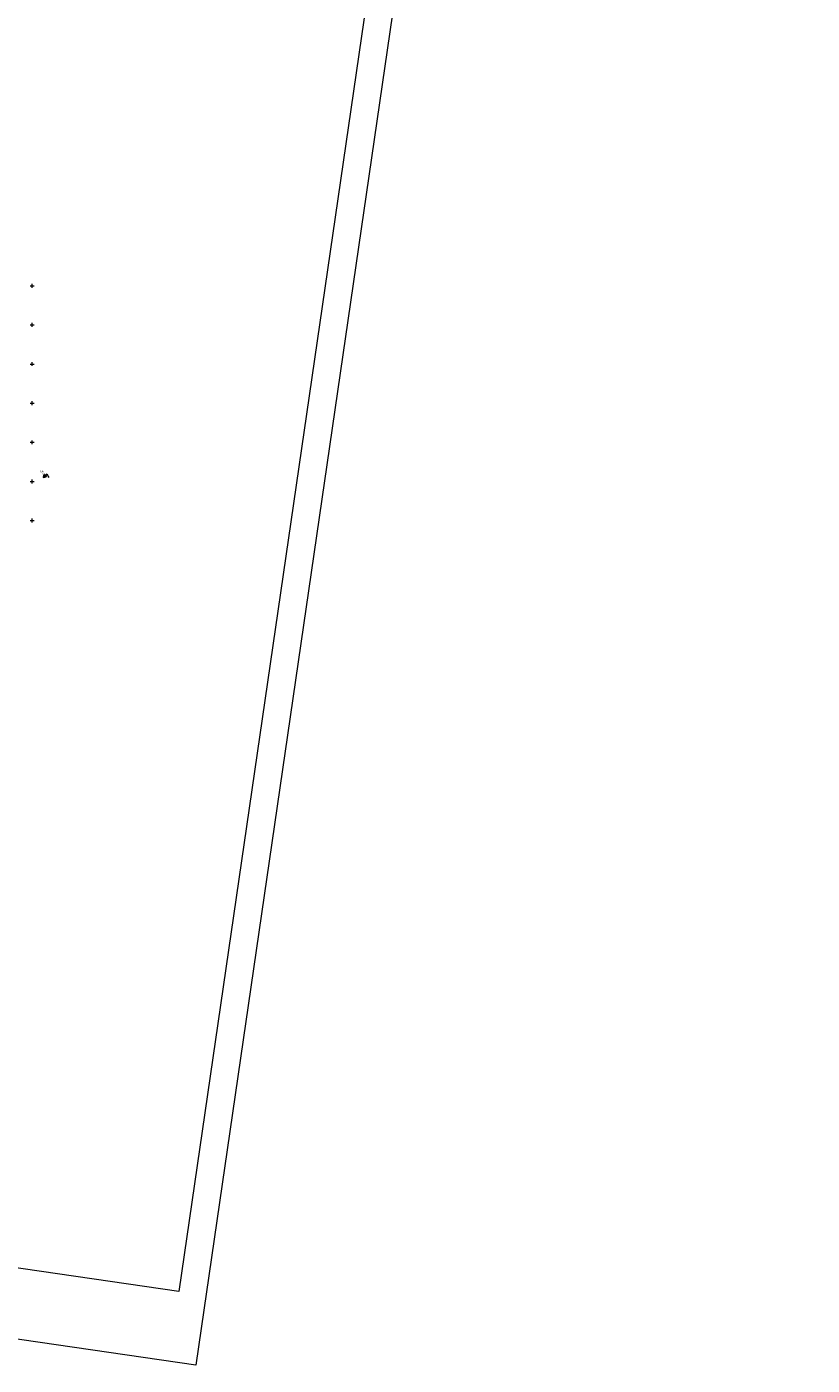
# Model space of a CAD drawing. Extents: x 6456700 to 6518119, y 5963420 to 5980059.
# Tile 124 of 256: x 6512212 to 6513216, y 5963420 to 5965130. Entities that reach past the tile are written whole.
import ezdxf

# ---------------------------------------------------------------- set-up
doc = ezdxf.new("R2010")
doc.units = 0
doc.header["$MEASUREMENT"] = 0
doc.layers.get('0').update_dxf_attribs({"color": 2, "linetype": 'CONTINUOUS', "lineweight": 5})
doc.layers.add('18mm Kreska ciągła', color=7, linetype='CONTINUOUS', lineweight=18)
doc.layers.add('siatka_krzyrzy', color=7, linetype='CONTINUOUS', lineweight=18)
doc.layers.add('Z-Bez druku', color=73, linetype='CONTINUOUS', lineweight=18, plot=False)
doc.layers.add('ZNAKI_PIONOWE', color=7, linetype='CONTINUOUS')
doc.styles.get("Standard").update_dxf_attribs({"font": 'txt', "width": 0.75})

# ---------------------------------------------------------------- blocks, each defined once
blk = doc.blocks.new('mdcp_nowa')
at = {"layer": 'siatka_krzyrzy', "linetype": 'Continuous', "lineweight": 18, "flags": 128}
for points in [[(6494950, 5981247.5), (6494950, 5981252.5)], [(6494947.5, 5981250), (6494952.5, 5981250)], [(6494950, 5981197.5), (6494950, 5981202.5)], [(6494947.5, 5981200), (6494952.5, 5981200)], [(6494947.5, 5981150), (6494952.5, 5981150)], [(6494950, 5981147.5), (6494950, 5981152.5)], [(6494947.5, 5981100), (6494952.5, 5981100)], [(6494950, 5981097.5), (6494950, 5981102.5)], [(6494947.5, 5981050), (6494952.5, 5981050)], [(6494950, 5981047.5), (6494950, 5981052.5)], [(6494947.5, 5981000), (6494952.5, 5981000)], [(6494950, 5980997.5), (6494950, 5981002.5)], [(6494947.5, 5980950), (6494952.5, 5980950)], [(6494950, 5980947.5), (6494950, 5980952.5)]]:
    blk.add_lwpolyline(points, dxfattribs=at)

msp = doc.modelspace()

# ---------------------------------------------------------------- hatches: boundary and pattern name
at = {"layer": 'ZNAKI_PIONOWE', "linetype": 'Continuous'}
h = msp.add_hatch(color=40, dxfattribs=at)
h.paths.add_polyline_path([(6512235.691, 5964558.207, -0.41421356), (6512235.832, 5964558.195), (6512237.563, 5964556.123, -0.41421356), (6512237.55, 5964555.982), (6512236.821, 5964555.373, -0.41421298), (6512236.68, 5964555.385), (6512236.68, 5964555.385), (6512234.949, 5964557.457, -0.41421356), (6512234.962, 5964557.598)])
h.paths.add_polyline_path([(6512237.59, 5964556.56), (6512236.135, 5964558.302), (6512236.906, 5964558.945), (6512238.361, 5964557.204)], flags=9)

# ---------------------------------------------------------------- next in the draw order: block references
at = {"linetype": 'ByBlock'}
msp.add_blockref('mdcp_nowa', (17268.786, -16450.998), dxfattribs=at)

# ---------------------------------------------------------------- next in the draw order: hatches: boundary and pattern name
at = {"layer": 'ZNAKI_PIONOWE', "linetype": 'Continuous'}
h = msp.add_hatch(color=12, dxfattribs=at)
edge = h.paths.add_edge_path()
edge.add_line((6512236.778, 5964555.106), (6512234.632, 5964557.623))
edge.add_arc((6512234.48, 5964557.493), 0.2, 400.454545, 520.454545)
edge.add_line((6512234.291, 5964557.56), (6512233.185, 5964554.443))
edge.add_arc((6512233.373, 5964554.377), 0.2, 160.454545, 280.454545)
edge.add_line((6512233.409, 5964554.18), (6512236.662, 5964554.78))
edge.add_arc((6512236.625, 5964554.977), 0.2, 280.454545, 400.454545)
edge = h.paths.add_edge_path(flags=16)
edge.add_line((6512236.702, 5964555.042), (6512234.556, 5964557.558))
edge.add_arc((6512234.48, 5964557.493), 0.1, 400.454545, 520.454545)
edge.add_line((6512234.385, 5964557.527), (6512233.279, 5964554.41))
edge.add_arc((6512233.373, 5964554.377), 0.1, 160.454545, 280.454545)
edge.add_line((6512233.391, 5964554.278), (6512236.644, 5964554.878))
edge.add_arc((6512236.625, 5964554.977), 0.1, 280.454545, 400.454545)
h = msp.add_hatch(color=12, dxfattribs=at)
edge = h.paths.add_edge_path()
edge.add_line((6512236.778, 5964555.106), (6512234.632, 5964557.623))
edge.add_arc((6512234.48, 5964557.493), 0.2, 40.454545, 160.454545)
edge.add_line((6512234.291, 5964557.56), (6512233.185, 5964554.443))
edge.add_arc((6512233.373, 5964554.377), 0.2, 160.454545, 280.454545)
edge.add_line((6512233.409, 5964554.18), (6512236.662, 5964554.78))
edge.add_arc((6512236.625, 5964554.977), 0.2, 280.454545, 400.454545)
edge = h.paths.add_edge_path(flags=16)
edge.add_line((6512236.702, 5964555.042), (6512234.556, 5964557.558))
edge.add_arc((6512234.48, 5964557.493), 0.1, 40.454545, 160.454545)
edge.add_line((6512234.385, 5964557.527), (6512233.279, 5964554.41))
edge.add_arc((6512233.373, 5964554.377), 0.1, 160.454545, 280.454545)
edge.add_line((6512233.391, 5964554.278), (6512236.644, 5964554.878))
edge.add_arc((6512236.625, 5964554.977), 0.1, 280.454544, 400.454544)
h = msp.add_hatch(color=40, dxfattribs=at)
h.paths.add_polyline_path([(6512233.856, 5964554.762), (6512234.45, 5964554.786), (6512234.862, 5964555.137), (6512235.108, 5964554.85), (6512235.251, 5964554.972), (6512235.005, 5964555.26), (6512235.676, 5964555.831), (6512235.324, 5964555.993), (6512235.223, 5964556.388), (6512234.54, 5964555.805), (6512234.284, 5964556.105), (6512234.141, 5964555.983), (6512234.396, 5964555.684), (6512233.995, 5964555.342)], flags=16)
edge = h.paths.add_edge_path()
edge.add_line((6512236.702, 5964555.042), (6512234.556, 5964557.558))
edge.add_arc((6512234.48, 5964557.493), 0.1, 40.454545, 160.454545)
edge.add_line((6512234.385, 5964557.527), (6512233.279, 5964554.41))
edge.add_arc((6512233.373, 5964554.377), 0.1, 160.454545, 280.454545)
edge.add_line((6512233.391, 5964554.278), (6512236.644, 5964554.878))
edge.add_arc((6512236.625, 5964554.977), 0.1, 280.454544, 400.454544)
msp.add_hatch(color=256, dxfattribs=at).paths.add_polyline_path([(6512233.856, 5964554.762), (6512234.45, 5964554.786), (6512234.862, 5964555.137), (6512235.108, 5964554.85), (6512235.251, 5964554.972), (6512235.005, 5964555.26), (6512235.676, 5964555.831), (6512235.324, 5964555.993), (6512235.223, 5964556.388), (6512234.54, 5964555.805), (6512234.284, 5964556.105), (6512234.141, 5964555.983), (6512234.396, 5964555.684), (6512233.995, 5964555.342)])
at = {"layer": 'ZNAKI_PIONOWE'}
h = msp.add_hatch(color=256, dxfattribs=at)
edge = h.paths.add_edge_path(flags=16)
edge.add_line((6512236.821, 5964555.373), (6512237.55, 5964555.982))
edge.add_arc((6512237.486, 5964556.058), 0.1, 309.877156, 399.877156)
edge.add_line((6512237.563, 5964556.123), (6512235.832, 5964558.195))
edge.add_arc((6512235.755, 5964558.13), 0.1, 39.877156, 129.877156)
edge.add_line((6512235.691, 5964558.207), (6512234.962, 5964557.598))
edge.add_arc((6512235.026, 5964557.521), 0.1, 129.877156, 219.877156)
edge.add_line((6512234.949, 5964557.457), (6512236.68, 5964555.385))
edge.add_arc((6512236.757, 5964555.449), 0.1, 219.877156, 309.877156)
edge = h.paths.add_edge_path()
edge.add_line((6512236.853, 5964555.334), (6512237.582, 5964555.943))
edge.add_arc((6512237.486, 5964556.058), 0.15, 309.877156, 399.877156)
edge.add_line((6512237.601, 5964556.155), (6512235.87, 5964558.227))
edge.add_arc((6512235.755, 5964558.13), 0.15, 39.877156, 129.877156)
edge.add_line((6512235.659, 5964558.246), (6512234.93, 5964557.637))
edge.add_arc((6512235.026, 5964557.521), 0.15, 129.877156, 219.877156)
edge.add_line((6512234.911, 5964557.425), (6512236.642, 5964555.353))
edge.add_arc((6512236.757, 5964555.449), 0.15, 219.877156, 309.877156)

# ---------------------------------------------------------------- next in the draw order: linework, layer by layer
at = {"layer": '18mm Kreska ciągła'}
for points in [[(6512237.779, 5964558.602), (6512239.767, 5964554.689)], [(6512239.451, 5964555.277), (6512240.463, 5964554.257)]]:
    msp.add_lwpolyline(points, dxfattribs=at)
msp.add_circle((6512239.743, 5964554.669), 0.252, dxfattribs=at)
at = {"layer": 'Z-Bez druku'}
for points in [[(6510958.513, 5963633.745), (6511746.658, 5969046.667), (6513216.163, 5968832.701), (6512428.017, 5963419.779)], [(6511016.011, 5963716.322), (6511786.146, 5969005.549), (6513176.485, 5968803.109), (6512406.35, 5963513.883)]]:
    msp.add_lwpolyline(points, close=True, dxfattribs=at)
at = {"layer": 'ZNAKI_PIONOWE'}
msp.add_line((6512237, 5964557.051), (6512237.786, 5964558.599), dxfattribs=at)
for points in [[(6512236.778, 5964555.106), (6512234.632, 5964557.623, 0.57735027), (6512234.291, 5964557.56), (6512233.185, 5964554.443, 0.57735027), (6512233.409, 5964554.18), (6512236.662, 5964554.78, 0.57735027)], [(6512236.702, 5964555.042), (6512234.556, 5964557.558, 0.57735027), (6512234.385, 5964557.527), (6512233.279, 5964554.41, 0.57735027), (6512233.391, 5964554.278), (6512236.644, 5964554.878, 0.57735027)]]:
    msp.add_lwpolyline(points, format="xyb", close=True, dxfattribs=at)
at = {"layer": 'ZNAKI_PIONOWE', "linetype": 'Continuous', "flags": 128}
msp.add_lwpolyline([(6512233.856, 5964554.762), (6512234.45, 5964554.786), (6512234.862, 5964555.137), (6512235.108, 5964554.85), (6512235.251, 5964554.972), (6512235.005, 5964555.26), (6512235.676, 5964555.831), (6512235.324, 5964555.993), (6512235.223, 5964556.388), (6512234.54, 5964555.805), (6512234.284, 5964556.105), (6512234.141, 5964555.983), (6512234.396, 5964555.684), (6512233.995, 5964555.342), (6512233.856, 5964554.762)], dxfattribs=at)

# ---------------------------------------------------------------- next in the draw order: texts
at = {"layer": 'ZNAKI_PIONOWE', "attachment_point": 1}
for s, insert, char_height, width, rotation in [('A-6a prj.', (6512232.58, 5964556.647), 1.5, 10.8158, 130.454545), ('T-1 prj.', (6512234.373, 5964557.682), 1.5, 10.8158, 129.877156), ('{\\fSwis721 BT|b0|i0|c238|p34;100 m}', (6512236.783, 5964555.64), 0.66, 3.65605, 129.877156)]:
    msp.add_mtext(s, dxfattribs=dict(at, insert=insert, char_height=char_height, width=width, rotation=rotation))

doc.saveas('drawing.dxf')
